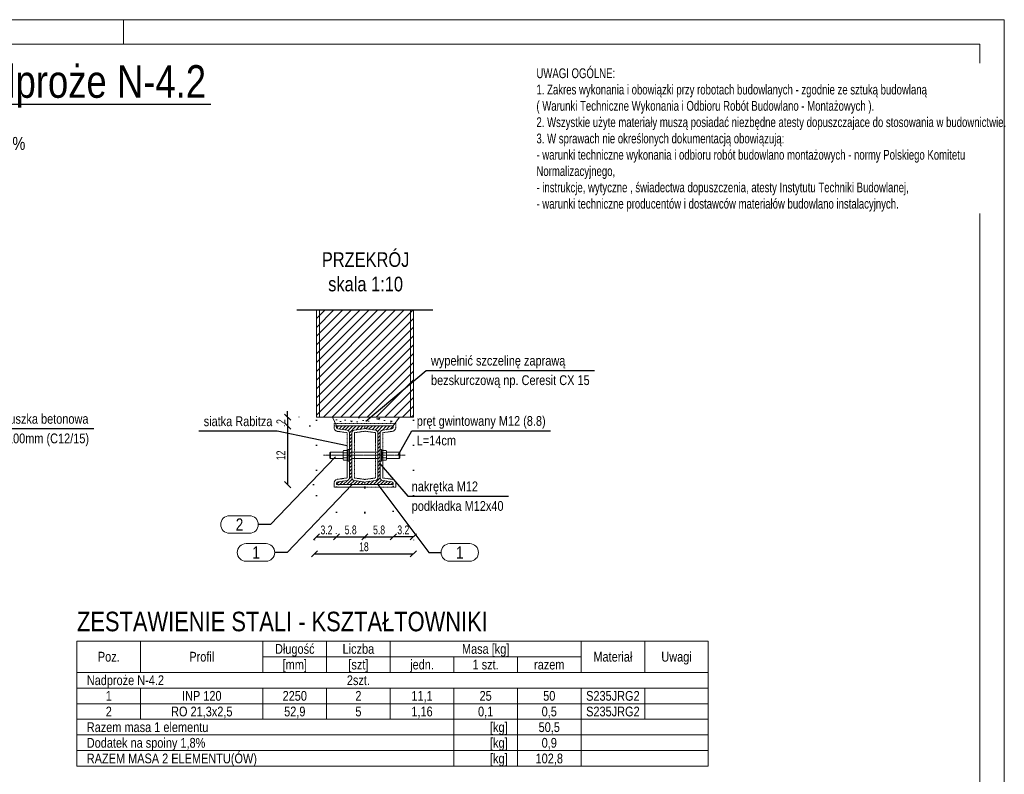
# Model space of a CAD drawing. Header units: millimetres. Extents: x 11149 to 111407, y -107619 to -23630.
# Tile 44 of 245: x 18999 to 19502, y -40246 to -39860. Entities that reach past the tile are written whole.
import ezdxf
from ezdxf.enums import TextEntityAlignment as Align

# ---------------------------------------------------------------- set-up
doc = ezdxf.new("R2010")
doc.units = ezdxf.units.MM
doc.header["$LTSCALE"] = 2
for name, pattern in [('CENTER2', [28.575, 19.05, -3.175, 3.175, -3.175]), ('DOT', [6.35, 0, -6.35]), ('HIDDEN', [9.525, 6.35, -3.175])]:
    doc.linetypes.add(name, pattern=pattern)
doc.layers.get('0').update_dxf_attribs({"plot": 0})
doc.layers.get('Defpoints').update_dxf_attribs({"color": 1})
for name, color, linetype, lineweight in [('e-cad_252', 252, 'HIDDEN', 9), ('e-cad_cienkie', 1, 'Continuous', 9), ('e-cad_opisy', 7, 'Continuous', 9), ('e-cad_osie', 22, 'CENTER2', 9), ('e-cad_stal_kontur', 222, 'Continuous', 20), ('e-cad_stal_wypelnienia', 224, 'Continuous', 9), ('e-cad_wymiary', 4, 'Continuous', 9), ('Opisy', 7, 'Continuous', 13)]:
    doc.layers.add(name, color=color, linetype=linetype, lineweight=lineweight)
doc.layers.add('e-cad_ukryte', color=30, linetype='HIDDEN')
doc.styles.add('e-cad_1', font='arial.ttf', dxfattribs={"width": 0.7})
doc.styles.add('e-cad_2', font='arial.ttf', dxfattribs={"width": 0.8})
doc.dimstyles.new('e-cad_1_10_[cm]', dxfattribs={"dimtxt": 1.8, "dimasz": 1.25, "dimexe": 1.25, "dimexo": 0.625, "dimgap": 0.5, "dimtad": 1, "dimdec": 0, "dimrnd": 1, "dimzin": 1, "dimtxsty": 'e-cad_1', "dimblk": 'OBLIQUE', "dimcen": 2.5, "dimclrd": 256, "dimclre": 252, "dimclrt": 7, "dimadec": 0, "dimazin": 0, "dimtfac": 1, "dimtix": 1, "dimtmove": 2, "dimatfit": 3, "dimldrblk": 'NONE', "dimfxl": 60, "dimfxlon": 1, "dimarcsym": 0})
doc.dimstyles.new('e-cad_1_25_10[cm]', dxfattribs={"dimscale": 2.5, "dimtxt": 1.8, "dimasz": 1.25, "dimexe": 1.25, "dimexo": 0.625, "dimgap": 0.5, "dimtad": 1, "dimdec": 0, "dimlfac": 0.4, "dimrnd": 1, "dimzin": 1, "dimtxsty": 'e-cad_1', "dimblk": 'OBLIQUE', "dimcen": 2.5, "dimclrd": 30, "dimclre": 252, "dimclrt": 7, "dimadec": 0, "dimazin": 0, "dimtfac": 1, "dimtix": 1, "dimtmove": 2, "dimatfit": 3, "dimfxl": 60, "dimfxlon": 1, "dimarcsym": 0})
doc.dimstyles.new('e-cad_1_25_[cm]', dxfattribs={"dimscale": 2.5, "dimtxt": 1.8, "dimasz": 1.25, "dimexe": 1.25, "dimexo": 0.625, "dimgap": 0.5, "dimtad": 1, "dimdec": 0, "dimrnd": 1, "dimzin": 1, "dimtxsty": 'e-cad_1', "dimblk": 'OBLIQUE', "dimcen": 2.5, "dimclrd": 256, "dimclre": 252, "dimclrt": 7, "dimadec": 0, "dimazin": 0, "dimtfac": 1, "dimtix": 1, "dimtmove": 2, "dimatfit": 3, "dimldrblk": 'NONE', "dimfxl": 60, "dimfxlon": 1, "dimarcsym": 0})

# ---------------------------------------------------------------- blocks, each defined once
blk = doc.blocks.new('A3_poziom')
at = {"ltscale": 0.8}
blk.add_line((240, 292), (240, 297), dxfattribs=at)
for points in [[(0, 0), (420, 0), (420, 297), (0, 297)], [(30, 5), (415, 5), (415, 292), (30, 292)]]:
    blk.add_lwpolyline(points, close=True)
blk = doc.blocks.new('e-cad_ZelbetPozycja')
at = {"layer": 'e-cad_opisy', "ltscale": 0.04, "style": 'e-cad_1', "width": 0.8}
for tag, p, height in [('OPIS_1', (0, 1.33), 6.67), ('OPIS_2', (0, -5.33), 4), ('OPIS_4', (16, -5.33), 4), ('OPIS_3', (0, -9.33), 2.67)]:
    blk.add_attdef(tag, p, '', height=height, dxfattribs=at)
at = {"layer": 'e-cad_opisy', "ltscale": 0.04, "style": 'e-cad_1', "width": 0.8, "flags": 1}
for tag, p in [('POZYCJA', (0, -20)), ('ILOSC', (0, -26.67)), ('DODATEK', (0, -33.33))]:
    blk.add_attdef(tag, p, '', height=4, dxfattribs=at)
blk = doc.blocks.new('_None')
blk = doc.blocks.new('_OBLIQUE')
at = {"color": 0, "linetype": 'ByBlock', "lineweight": -2}
blk.add_line((-0.5, -0.5), (0.5, 0.5), dxfattribs=at)
blk = doc.blocks.new('e-cad_StalOpisNiezliczalny_1')
at = {"layer": 'e-cad_cienkie', "ltscale": 0.4}
blk.add_lwpolyline([(5.87, 1.8), (1.78, 1.8, 0.991311), (1.78, -1.8), (5.87, -1.8, 0.991311)], format="xyb", close=True, dxfattribs=at)
at = {"layer": 'e-cad_opisy', "color": 9, "ltscale": 0.04, "style": 'e-cad_1', "width": 0.8}
blk.add_attdef('NR', text='', height=2.5, dxfattribs=at).set_placement((3.83, 0), align=Align.MIDDLE_CENTER)
blk = doc.blocks.new('*D3194')
at = {"layer": 'Defpoints', "color": 0, "ltscale": 0.5}
for p in [(19143.24, -40063.21), (19135.77, -40067.71), (19161.49, -40067.71)]:
    blk.add_point(p, dxfattribs=at)
at = {"layer": 'e-cad_opisy', "color": 30, "lineweight": -2}
for p, q in [((19135.77, -40063.21), (19135.77, -40060.09)), ((19135.77, -40063.21), (19135.77, -40067.71)), ((19135.77, -40067.71), (19135.77, -40070.84))]:
    blk.add_line(p, q, dxfattribs=at)
at = {"layer": 'e-cad_opisy', "color": 252, "linetype": 'DOT', "lineweight": -2}
for p, q in [((19141.67, -40063.21), (19132.64, -40063.21)), ((19159.92, -40067.71), (19132.64, -40067.71))]:
    blk.add_line(p, q, dxfattribs=at)
at = {"layer": 'e-cad_opisy', "color": 30, "lineweight": -2, "ltscale": 0.5, "xscale": 3.125, "yscale": 3.125, "zscale": 3.125}
for p, rotation in [((19135.77, -40063.21), 270), ((19135.77, -40067.71), 90)]:
    blk.add_blockref('_OBLIQUE', p, dxfattribs=dict(at, rotation=rotation))
at = {"layer": 'e-cad_opisy', "color": 7, "ltscale": 0.5, "insert": (19132.26, -40065.46), "char_height": 4.5, "attachment_point": 5, "rotation": 90, "style": 'e-cad_1'}
blk.add_mtext('2', dxfattribs=at)
blk = doc.blocks.new('*D3195')
at = {"layer": 'Defpoints', "color": 0, "ltscale": 0.5}
for p in [(19161.49, -40067.71), (19135.77, -40097.71), (19163.27, -40097.71)]:
    blk.add_point(p, dxfattribs=at)
at = {"layer": 'e-cad_opisy', "color": 252, "linetype": 'DOT', "lineweight": -2}
for p, q in [((19159.92, -40067.71), (19132.64, -40067.71)), ((19161.71, -40097.71), (19132.64, -40097.71))]:
    blk.add_line(p, q, dxfattribs=at)
at = {"layer": 'e-cad_opisy', "color": 30, "lineweight": -2}
blk.add_line((19135.77, -40067.71), (19135.77, -40097.71), dxfattribs=at)
at = {"layer": 'e-cad_opisy', "color": 30, "lineweight": -2, "ltscale": 0.5, "xscale": 3.125, "yscale": 3.125, "zscale": 3.125}
for p, rotation in [((19135.77, -40067.71), 90), ((19135.77, -40097.71), 270)]:
    blk.add_blockref('_OBLIQUE', p, dxfattribs=dict(at, rotation=rotation))
at = {"layer": 'e-cad_opisy', "color": 7, "ltscale": 0.5, "insert": (19132.26, -40082.71), "char_height": 4.5, "attachment_point": 5, "rotation": 90, "style": 'e-cad_1'}
blk.add_mtext('12', dxfattribs=at)
blk = doc.blocks.new('*D3196')
at = {"layer": 'Defpoints', "color": 0, "ltscale": 0.5}
for p in [(19150.49, -40063.21), (19160.74, -40097.34), (19160.74, -40124.41)]:
    blk.add_point(p, dxfattribs=at)
at = {"layer": 'e-cad_opisy', "color": 252, "linetype": 'DOT', "lineweight": -2}
for p, q in [((19150.49, -40064.77), (19150.49, -40127.54)), ((19160.74, -40098.9), (19160.74, -40127.54))]:
    blk.add_line(p, q, dxfattribs=at)
at = {"layer": 'e-cad_opisy', "color": 30, "lineweight": -2}
blk.add_line((19150.49, -40124.41), (19160.74, -40124.41), dxfattribs=at)
at = {"layer": 'e-cad_opisy', "color": 30, "lineweight": -2, "ltscale": 0.5, "xscale": 3.125, "yscale": 3.125, "zscale": 3.125, "rotation": 180}
blk.add_blockref('_OBLIQUE', (19150.49, -40124.41), dxfattribs=at)
at = {"layer": 'e-cad_opisy', "color": 30, "lineweight": -2, "ltscale": 0.5, "xscale": 3.125, "yscale": 3.125, "zscale": 3.125}
blk.add_blockref('_OBLIQUE', (19160.74, -40124.41), dxfattribs=at)
at = {"layer": 'e-cad_opisy', "color": 7, "ltscale": 0.5, "insert": (19155.61, -40120.87), "char_height": 4.5, "attachment_point": 5, "style": 'e-cad_1'}
blk.add_mtext('3.2', dxfattribs=at)
blk = doc.blocks.new('*D3197')
at = {"layer": 'Defpoints', "color": 0, "ltscale": 0.5}
for p in [(19175.24, -40097.34), (19189.74, -40096.97), (19189.74, -40124.41)]:
    blk.add_point(p, dxfattribs=at)
at = {"layer": 'e-cad_opisy', "color": 252, "linetype": 'DOT', "lineweight": -2}
for p, q in [((19175.24, -40098.9), (19175.24, -40127.54)), ((19189.74, -40098.53), (19189.74, -40127.54))]:
    blk.add_line(p, q, dxfattribs=at)
at = {"layer": 'e-cad_opisy', "color": 30, "lineweight": -2}
blk.add_line((19175.24, -40124.41), (19189.74, -40124.41), dxfattribs=at)
at = {"layer": 'e-cad_opisy', "color": 30, "lineweight": -2, "ltscale": 0.5, "xscale": 3.125, "yscale": 3.125, "zscale": 3.125, "rotation": 180}
blk.add_blockref('_OBLIQUE', (19175.24, -40124.41), dxfattribs=at)
at = {"layer": 'e-cad_opisy', "color": 30, "lineweight": -2, "ltscale": 0.5, "xscale": 3.125, "yscale": 3.125, "zscale": 3.125}
blk.add_blockref('_OBLIQUE', (19189.74, -40124.41), dxfattribs=at)
at = {"layer": 'e-cad_opisy', "color": 7, "ltscale": 0.5, "insert": (19182.49, -40120.87), "char_height": 4.5, "attachment_point": 5, "style": 'e-cad_1'}
blk.add_mtext('5.8', dxfattribs=at)
blk = doc.blocks.new('*D3198')
at = {"layer": 'Defpoints', "color": 0, "ltscale": 0.5}
for p in [(19149.49, -40124.41), (19199.99, -40124.41), (19199.99, -40133.04)]:
    blk.add_point(p, dxfattribs=at)
at = {"layer": 'e-cad_opisy', "color": 252, "linetype": 'DOT', "lineweight": -2}
for p, q in [((19149.49, -40125.98), (19149.49, -40136.16)), ((19199.99, -40125.98), (19199.99, -40136.16))]:
    blk.add_line(p, q, dxfattribs=at)
at = {"layer": 'e-cad_opisy', "color": 30, "lineweight": -2}
blk.add_line((19149.49, -40133.04), (19199.99, -40133.04), dxfattribs=at)
at = {"layer": 'e-cad_opisy', "color": 30, "lineweight": -2, "ltscale": 0.5, "xscale": 3.125, "yscale": 3.125, "zscale": 3.125, "rotation": 180}
blk.add_blockref('_OBLIQUE', (19149.49, -40133.04), dxfattribs=at)
at = {"layer": 'e-cad_opisy', "color": 30, "lineweight": -2, "ltscale": 0.5, "xscale": 3.125, "yscale": 3.125, "zscale": 3.125}
blk.add_blockref('_OBLIQUE', (19199.99, -40133.04), dxfattribs=at)
at = {"layer": 'e-cad_opisy', "color": 7, "ltscale": 0.5, "insert": (19174.74, -40129.49), "char_height": 4.5, "attachment_point": 5, "style": 'e-cad_1'}
blk.add_mtext('18', dxfattribs=at)
blk = doc.blocks.new('*D3213')
at = {"layer": 'Defpoints', "color": 0, "ltscale": 0.5}
for p in [(19175.24, -40097.71), (19160.74, -40124.41), (19175.24, -40124.41)]:
    blk.add_point(p, dxfattribs=at)
at = {"layer": 'e-cad_opisy', "color": 252, "linetype": 'DOT', "lineweight": -2}
for p, q in [((19175.24, -40099.27), (19175.24, -40127.54)), ((19160.74, -40122.85), (19160.74, -40121.29))]:
    blk.add_line(p, q, dxfattribs=at)
at = {"layer": 'e-cad_opisy', "color": 30, "lineweight": -2}
blk.add_line((19160.74, -40124.41), (19175.24, -40124.41), dxfattribs=at)
at = {"layer": 'e-cad_opisy', "color": 30, "lineweight": -2, "ltscale": 0.5, "xscale": 3.125, "yscale": 3.125, "zscale": 3.125, "rotation": 180}
blk.add_blockref('_OBLIQUE', (19160.74, -40124.41), dxfattribs=at)
at = {"layer": 'e-cad_opisy', "color": 30, "lineweight": -2, "ltscale": 0.5, "xscale": 3.125, "yscale": 3.125, "zscale": 3.125}
blk.add_blockref('_OBLIQUE', (19175.24, -40124.41), dxfattribs=at)
at = {"layer": 'e-cad_opisy', "color": 7, "ltscale": 0.5, "insert": (19167.99, -40120.87), "char_height": 4.5, "attachment_point": 5, "style": 'e-cad_1'}
blk.add_mtext('5.8', dxfattribs=at)
blk = doc.blocks.new('*D3214')
at = {"layer": 'Defpoints', "color": 0, "ltscale": 0.5}
for p in [(19199.99, -40063.21), (19189.74, -40096.97), (19189.74, -40124.41)]:
    blk.add_point(p, dxfattribs=at)
at = {"layer": 'e-cad_opisy', "color": 252, "linetype": 'DOT', "lineweight": -2}
for p, q in [((19199.99, -40064.77), (19199.99, -40127.54)), ((19189.74, -40098.53), (19189.74, -40127.54))]:
    blk.add_line(p, q, dxfattribs=at)
at = {"layer": 'e-cad_opisy', "color": 30, "lineweight": -2}
blk.add_line((19199.99, -40124.41), (19189.74, -40124.41), dxfattribs=at)
at = {"layer": 'e-cad_opisy', "color": 30, "lineweight": -2, "ltscale": 0.5, "xscale": 3.125, "yscale": 3.125, "zscale": 3.125, "rotation": 180}
blk.add_blockref('_OBLIQUE', (19189.74, -40124.41), dxfattribs=at)
at = {"layer": 'e-cad_opisy', "color": 30, "lineweight": -2, "ltscale": 0.5, "xscale": 3.125, "yscale": 3.125, "zscale": 3.125}
blk.add_blockref('_OBLIQUE', (19199.99, -40124.41), dxfattribs=at)
at = {"layer": 'e-cad_opisy', "color": 7, "ltscale": 0.5, "insert": (19194.86, -40120.87), "char_height": 4.5, "attachment_point": 5, "style": 'e-cad_1'}
blk.add_mtext('3.2', dxfattribs=at)

msp = doc.modelspace()

# ---------------------------------------------------------------- hatches: boundary and pattern name
at = {"layer": 'e-cad_252', "ltscale": 10}
h = msp.add_hatch(dxfattribs=at)
h.set_pattern_fill('ANSI31', color=256)
h.set_pattern_definition([(45, (16772.2896, -44425.081), (-2.245064, 2.245064), [])])
h.paths.add_polyline_path([(19150.49, -40008.42), (19150.49, -40063.21), (19199.99, -40063.21), (19199.99, -40008.42)])
at = {"layer": 'e-cad_252', "ltscale": 0.8}
h = msp.add_hatch(dxfattribs=at)
h.set_pattern_fill('CONC', color=256, scale=0.625, angle=30)
h.set_pattern_definition([(30, (9573.433, -44838.94), (-7.9375, 13.748153), [0, -15.875]), (30, (9576.349, -44843.672), (-7.9375, 13.748153), [0, -15.875]), (30, (9572.475, -44836.01), (-7.9375, 13.748153), [0, -15.875]), (8.1986, (9567.7869, -44844.3997), (49.1819629, 10.0643501), [1.709785, -83.77971]), (246.8699, (9569.4792, -44844.156), (25.36945775, 51.3088076), [0.79375, -78.58125]), (160.6013, (9569.1674, -44844.8858), (116.36576442, -42.80140287), [1.463596, -144.896665]), (236.5651, (9565.583, -44849.155), (-5.8106313, -21.6856646), [0.35498, -35.142599]), (356.3099, (9565.3874, -44849.4512), (35.433811, 2.1268249), [0.57239, -56.66575]), (138.4349, (9565.9586, -44849.488), (-29.6231348, 19.5588252), [0.502015, -49.699148]), (255, (9575.176, -44845.45), (7.937502, -13.748158), [0.673513, -21.777119]), (30, (9575.001, -44846.1), (5.810653, 21.685653), [0.9525, -14.9225]), (165, (9575.826, -44845.624), (-13.748158, -7.937502), [0.673513, -21.777119]), (281.5651, (9568.446, -44837.6035), (-2.126872, 35.4337999), [0.502015, -49.699148]), (30, (9568.546, -44838.095), (5.810653, 21.685653), [0.79375, -15.08125]), (173.1301, (9569.2338, -44837.6984), (-57.1194597, 3.6838089), [0.79375, -78.58125]), (243.6901, (9561.08, -44841.673), (19.5587899, 29.6231681), [0.57239, -56.66575]), (11.5651, (9560.826, -44842.186), (-35.4337999, -2.1268721), [1.00403, -49.197133]), (156.8699, (9561.8098, -44841.9847), (51.3088076, -25.36945775), [0.79375, -78.58125]), (30, (9565.384, -44839.921), (-7.9375, 13.748153), [0, -15.875]), (30, (9563.736, -44845.639), (-7.9375, 13.748153), [0, -15.875]), (30, (9570.522, -44848.503), (-7.9375, 13.748153), [0, -15.875]), (30, (9571.774, -44842.098), (-7.9375, 13.748153), [0, -15.875]), (30, (9566.437, -44842.063), (-7.9375, 13.748153), [0, -15.875]), (30, (9563.175, -44843.396), (-7.9375, 13.748153), [0, -15.875]), (30, (9564.888, -44843.507), (-7.9375, 13.748153), [0, -15.875]), (30, (9566.243, -44847.124), (-7.9375, 13.748153), [0, -15.875]), (30, (9562.626, -44848.479), (-7.9375, 13.748153), [0, -15.875]), (30, (9560.938, -44845.238), (-7.9375, 13.748153), [0, -15.875]), (30, (9558.78, -44842.451), (-7.9375, 13.748153), [0, -15.875]), (30, (9562.724, -44839.44), (-7.9375, 13.748153), [0, -15.875]), (30, (9565.431, -44837.144), (-7.9375, 13.748153), [0, -15.875]), (30, (9570.56, -44834.916), (-7.9375, 13.748153), [0, -15.875]), (30, (9569.721, -44841.083), (-7.9375, 13.748153), [0, -15.875]), (30, (9566.918, -44839.402), (-7.9375, 13.748153), [0, -15.875]), (30, (9571.828, -44845.366), (-7.9375, 13.748153), [0, -15.875]), (30, (9568.1, -44848.435), (-7.9375, 13.748153), [0, -15.875]), (30, (9573.971, -44849.078), (-7.9375, 13.748153), [0, -15.875]), (30, (9568.958, -44850.873), (-7.9375, 13.748153), [0, -15.875]), (30, (9564.796, -44853.825), (-7.9375, 13.748153), [0, -15.875]), (30, (9566.843, -44853.56), (-7.9375, 13.748153), [0, -15.875]), (30, (9565.87, -44851.556), (-7.9375, 13.748153), [0, -15.875]), (30, (9576.35, -44848.438), (-7.9375, 13.748153), [0, -15.875]), (30, (9574.746, -44841.848), (-7.9375, 13.748153), [0, -15.875]), (30, (9571.677, -44838.12), (-7.9375, 13.748153), [0, -15.875]), (30, (9571.068, -44851.67), (-7.9375, 13.748153), [0, -15.875])])
h.paths.add_polyline_path([(19158.72, -40063.21), (19192.89, -40063.21), (19190.61, -40066.46), (19175.99, -40066.46), (19160.18, -40066.46)])
at = {"layer": 'e-cad_stal_wypelnienia', "ltscale": 0.4}
h = msp.add_hatch(dxfattribs=at)
h.set_pattern_fill('ANSI31', color=256, scale=0.4, style=0)
h.set_pattern_definition([(45, (-5329.5453, -57028.246), (-0.89802561, 0.89802561), [])])
edge = h.paths.add_edge_path()
edge.add_line((19160.74, -40097.71), (19160.74, -40096.97))
edge.add_ellipse((19161.52, -40096.98), major_axis=(-0.732, 0.277), ratio=1, start_angle=299.2165, end_angle=380.2165, ccw=False)
edge.add_line((19161.4, -40096.2), (19166.25, -40095.52))
edge.add_ellipse((19166.06, -40094.25), major_axis=(1.29, 0), ratio=1, start_angle=278.4848, end_angle=359.4848)
edge.add_line((19167.35, -40094.26), (19167.35, -40071.16))
edge.add_ellipse((19166.06, -40071.18), major_axis=(1.23, 0.4), ratio=1, start_angle=342.5537, end_angle=423.5537)
edge.add_line((19166.25, -40069.9), (19161.4, -40069.22))
edge.add_ellipse((19161.52, -40068.45), major_axis=(-0.644, -0.445), ratio=1, start_angle=325.8497, end_angle=406.8497, ccw=False)
edge.add_line((19160.74, -40068.46), (19160.74, -40067.71))
edge.add_line((19160.74, -40067.71), (19175.24, -40067.71))
edge.add_line((19175.24, -40067.71), (19175.24, -40068.46))
edge.add_ellipse((19174.45, -40068.45), major_axis=(-0.732, 0.277), ratio=1, start_angle=479.2165, end_angle=560.2165, ccw=False)
edge.add_line((19174.57, -40069.22), (19169.72, -40069.9))
edge.add_ellipse((19169.91, -40071.18), major_axis=(1.29, 0), ratio=1, start_angle=98.4848, end_angle=179.4848)
edge.add_line((19168.62, -40071.16), (19168.62, -40094.26))
edge.add_ellipse((19169.91, -40094.25), major_axis=(1.29, 0), ratio=1, start_angle=180.5152, end_angle=261.5152)
edge.add_line((19169.72, -40095.52), (19174.57, -40096.2))
edge.add_ellipse((19174.45, -40096.98), major_axis=(-0.644, -0.445), ratio=1, start_angle=505.8497, end_angle=586.8497, ccw=False)
edge.add_line((19175.24, -40096.97), (19175.24, -40097.71))
edge.add_line((19175.24, -40097.71), (19160.74, -40097.71))
h = msp.add_hatch(dxfattribs=at)
h.set_pattern_fill('ANSI31', color=256, scale=0.4, angle=180, style=0)
h.set_pattern_definition([(225, (-5398.5453, -57028.246), (0.89802561, -0.89802561), [])])
edge = h.paths.add_edge_path()
edge.add_line((19175.24, -40067.71), (19175.24, -40068.46))
edge.add_ellipse((19176.02, -40068.45), major_axis=(0.732, -0.277), ratio=1, start_angle=201.2469, end_angle=282.2469)
edge.add_line((19175.9, -40069.22), (19180.75, -40069.9))
edge.add_ellipse((19180.56, -40071.18), major_axis=(-0.911, -0.911), ratio=1, start_angle=495.5152, end_angle=576.5152, ccw=False)
edge.add_line((19181.85, -40071.16), (19181.85, -40094.26))
edge.add_ellipse((19180.56, -40094.25), major_axis=(-1.29, 0), ratio=1, start_angle=458.4848, end_angle=539.4848, ccw=False)
edge.add_line((19180.75, -40095.52), (19175.9, -40096.2))
edge.add_ellipse((19176.02, -40096.98), major_axis=(0.644, 0.445), ratio=1, start_angle=63.8193, end_angle=144.8193)
edge.add_line((19175.24, -40096.97), (19175.24, -40097.71))
edge.add_line((19175.24, -40097.71), (19189.74, -40097.71))
edge.add_line((19189.74, -40097.71), (19189.74, -40096.97))
edge.add_ellipse((19188.95, -40096.98), major_axis=(0.732, -0.277), ratio=1, start_angle=21.2469, end_angle=102.2469)
edge.add_line((19189.07, -40096.2), (19184.22, -40095.52))
edge.add_ellipse((19184.41, -40094.25), major_axis=(-1.29, 0), ratio=1, start_angle=360.5152, end_angle=441.5152, ccw=False)
edge.add_line((19183.12, -40094.26), (19183.12, -40071.16))
edge.add_ellipse((19184.41, -40071.18), major_axis=(-1.23, -0.4), ratio=1, start_angle=260.5233, end_angle=341.5233, ccw=False)
edge.add_line((19184.22, -40069.9), (19189.07, -40069.22))
edge.add_ellipse((19188.95, -40068.45), major_axis=(0.644, 0.445), ratio=1, start_angle=243.8193, end_angle=324.8193)
edge.add_line((19189.74, -40068.46), (19189.74, -40067.71))
edge.add_line((19189.74, -40067.71), (19175.24, -40067.71))

# ---------------------------------------------------------------- linework, layer by layer
at = {"layer": 'e-cad_cienkie', "ltscale": 0.5}
for points in [[(19028.17, -40193.65), (19060.67, -40193.65), (19060.67, -40177.65), (19028.17, -40177.65)], [(19060.67, -40193.65), (19123.17, -40193.65), (19123.17, -40177.65), (19060.67, -40177.65)], [(19123.17, -40185.65), (19155.67, -40185.65), (19155.67, -40177.65), (19123.17, -40177.65)], [(19155.67, -40185.65), (19188.17, -40185.65), (19188.17, -40177.65), (19155.67, -40177.65)], [(19188.17, -40185.65), (19285.67, -40185.65), (19285.67, -40177.65), (19188.17, -40177.65)], [(19285.67, -40193.65), (19318.17, -40193.65), (19318.17, -40177.65), (19285.67, -40177.65)], [(19318.17, -40193.65), (19350.67, -40193.65), (19350.67, -40177.65), (19318.17, -40177.65)], [(19123.17, -40193.65), (19155.67, -40193.65), (19155.67, -40185.65), (19123.17, -40185.65)], [(19155.67, -40193.65), (19188.17, -40193.65), (19188.17, -40185.65), (19155.67, -40185.65)], [(19188.17, -40193.65), (19220.67, -40193.65), (19220.67, -40185.65), (19188.17, -40185.65)], [(19220.67, -40193.65), (19253.17, -40193.65), (19253.17, -40185.65), (19220.67, -40185.65)], [(19253.17, -40193.65), (19285.67, -40193.65), (19285.67, -40185.65), (19253.17, -40185.65)], [(19028.17, -40201.65), (19350.67, -40201.65), (19350.67, -40193.65), (19028.17, -40193.65)], [(19028.17, -40209.65), (19060.67, -40209.65), (19060.67, -40201.65), (19028.17, -40201.65)], [(19060.67, -40209.65), (19123.17, -40209.65), (19123.17, -40201.65), (19060.67, -40201.65)], [(19123.17, -40209.65), (19155.67, -40209.65), (19155.67, -40201.65), (19123.17, -40201.65)], [(19155.67, -40209.65), (19188.17, -40209.65), (19188.17, -40201.65), (19155.67, -40201.65)], [(19188.17, -40209.65), (19220.67, -40209.65), (19220.67, -40201.65), (19188.17, -40201.65)], [(19220.67, -40209.65), (19253.17, -40209.65), (19253.17, -40201.65), (19220.67, -40201.65)], [(19253.17, -40209.65), (19285.67, -40209.65), (19285.67, -40201.65), (19253.17, -40201.65)], [(19285.67, -40209.65), (19318.17, -40209.65), (19318.17, -40201.65), (19285.67, -40201.65)], [(19318.17, -40209.65), (19350.67, -40209.65), (19350.67, -40201.65), (19318.17, -40201.65)], [(19028.17, -40217.65), (19060.67, -40217.65), (19060.67, -40209.65), (19028.17, -40209.65)], [(19060.67, -40217.65), (19123.17, -40217.65), (19123.17, -40209.65), (19060.67, -40209.65)], [(19123.17, -40217.65), (19155.67, -40217.65), (19155.67, -40209.65), (19123.17, -40209.65)], [(19155.67, -40217.65), (19188.17, -40217.65), (19188.17, -40209.65), (19155.67, -40209.65)], [(19188.17, -40217.65), (19220.67, -40217.65), (19220.67, -40209.65), (19188.17, -40209.65)], [(19220.67, -40217.65), (19253.17, -40217.65), (19253.17, -40209.65), (19220.67, -40209.65)], [(19253.17, -40217.65), (19285.67, -40217.65), (19285.67, -40209.65), (19253.17, -40209.65)], [(19285.67, -40217.65), (19318.17, -40217.65), (19318.17, -40209.65), (19285.67, -40209.65)], [(19318.17, -40217.65), (19350.67, -40217.65), (19350.67, -40209.65), (19318.17, -40209.65)], [(19028.17, -40225.65), (19220.67, -40225.65), (19220.67, -40217.65), (19028.17, -40217.65)], [(19220.67, -40225.65), (19253.17, -40225.65), (19253.17, -40217.65), (19220.67, -40217.65)], [(19253.17, -40225.65), (19285.67, -40225.65), (19285.67, -40217.65), (19253.17, -40217.65)], [(19285.67, -40225.65), (19350.67, -40225.65), (19350.67, -40217.65), (19285.67, -40217.65)], [(19028.17, -40233.65), (19220.67, -40233.65), (19220.67, -40225.65), (19028.17, -40225.65)], [(19220.67, -40233.65), (19253.17, -40233.65), (19253.17, -40225.65), (19220.67, -40225.65)], [(19253.17, -40233.65), (19285.67, -40233.65), (19285.67, -40225.65), (19253.17, -40225.65)], [(19285.67, -40233.65), (19350.67, -40233.65), (19350.67, -40225.65), (19285.67, -40225.65)], [(19028.17, -40241.65), (19220.67, -40241.65), (19220.67, -40233.65), (19028.17, -40233.65)], [(19220.67, -40241.65), (19253.17, -40241.65), (19253.17, -40233.65), (19220.67, -40233.65)], [(19253.17, -40241.65), (19285.67, -40241.65), (19285.67, -40233.65), (19253.17, -40233.65)], [(19285.67, -40241.65), (19350.67, -40241.65), (19350.67, -40233.65), (19285.67, -40233.65)]]:
    msp.add_lwpolyline(points, close=True, dxfattribs=at)
at = {"layer": 'e-cad_opisy'}
for p, q in [((19150.49, -40063.21), (19150.49, -40008.42)), ((19150.49, -40008.42), (19150.49, -40063.21)), ((19151.99, -40063.21), (19151.99, -40008.42)), ((19151.99, -40008.42), (19151.99, -40063.21)), ((19198.49, -40008.42), (19198.49, -40063.21)), ((19199.99, -40063.21), (19199.99, -40008.42)), ((19199.99, -40008.42), (19199.99, -40063.21)), ((19150.49, -40063.21), (19199.99, -40063.21))]:
    msp.add_line(p, q, dxfattribs=at)
at = {"layer": 'e-cad_opisy', "color": 0, "linetype": 'HIDDEN', "ltscale": 4}
for p, q in [((19157.35, -40081.5), (19157.35, -40083.92)), ((19157.72, -40081.12), (19157.72, -40084.3)), ((19168.62, -40081.12), (19181.85, -40081.12)), ((19192.75, -40081.12), (19192.75, -40084.3)), ((19193.12, -40081.5), (19193.12, -40083.92)), ((19168.62, -40084.3), (19181.85, -40084.3))]:
    msp.add_line(p, q, dxfattribs=at)
for points in [[(19157.35, -40081.5), (19157.72, -40081.12), (19164.12, -40081.12)], [(19193.12, -40081.5), (19192.75, -40081.12), (19186.35, -40081.12)], [(19157.35, -40083.92), (19157.72, -40084.3), (19164.12, -40084.3)], [(19193.12, -40083.92), (19192.75, -40084.3), (19186.35, -40084.3)]]:
    msp.add_lwpolyline(points, dxfattribs=at)
at = {"layer": 'e-cad_opisy'}
for points in [[(19164.38, -40081.47, -0.419144), (19164.38, -40080.23)], [(19164.38, -40083.95, -0.209572), (19164.38, -40081.47)], [(19166.46, -40081.47, 0.419144), (19166.46, -40080.23)], [(19166.46, -40083.95, 0.209572), (19166.46, -40081.47)], [(19184.01, -40081.47, -0.419144), (19184.01, -40080.23)], [(19184.01, -40083.95, -0.209572), (19184.01, -40081.47)], [(19186.09, -40081.47, 0.419144), (19186.09, -40080.23)], [(19186.09, -40083.95, 0.209572), (19186.09, -40081.47)], [(19164.38, -40085.19, -0.419144), (19164.38, -40083.95)], [(19166.46, -40085.19, 0.419144), (19166.46, -40083.95)], [(19184.01, -40085.19, -0.419144), (19184.01, -40083.95)], [(19186.09, -40085.19, 0.419144), (19186.09, -40083.95)]]:
    msp.add_lwpolyline(points, format="xyb", dxfattribs=at)
for points in [[(19164.12, -40084.57), (19164.12, -40080.85)], [(19164.12, -40081.47), (19166.72, -40081.47)], [(19164.38, -40080.23), (19166.46, -40080.23)], [(19167.35, -40085.71), (19167.35, -40079.71), (19166.72, -40079.71), (19166.72, -40085.71), (19167.35, -40085.71)], [(19166.72, -40084.57), (19166.72, -40080.85)], [(19183.12, -40085.71), (19183.12, -40079.71), (19183.75, -40079.71), (19183.75, -40085.71), (19183.12, -40085.71)], [(19183.75, -40084.57), (19183.75, -40080.85)], [(19186.35, -40081.47), (19183.75, -40081.47)], [(19186.09, -40080.23), (19184.01, -40080.23)], [(19186.35, -40084.57), (19186.35, -40080.85)], [(19164.12, -40083.95), (19166.72, -40083.95)], [(19164.38, -40085.19), (19166.46, -40085.19)], [(19186.35, -40083.95), (19183.75, -40083.95)], [(19186.09, -40085.19), (19184.01, -40085.19)]]:
    msp.add_lwpolyline(points, dxfattribs=at)
at = {"layer": 'e-cad_osie', "ltscale": 0.02}
msp.add_lwpolyline([(19195.88, -40082.71), (19154.16, -40082.71)], dxfattribs=at)
at = {"layer": 'e-cad_stal_kontur', "linetype": 'HIDDEN', "ltscale": 0.01}
for points in [[(19175.24, -40098.96), (19159.49, -40098.96), (19159.49, -40096.96, -0.370858), (19161.23, -40094.96), (19166.07, -40094.29, 0.374036), (19166.1, -40094.25), (19166.1, -40071.17, 0.374036), (19166.06, -40071.14), (19161.23, -40070.46, -0.370858), (19159.49, -40068.46), (19159.49, -40066.46), (19175.24, -40066.46)], [(19175.24, -40098.96), (19190.99, -40098.96), (19190.99, -40096.96, 0.370858), (19189.25, -40094.96), (19184.4, -40094.29, -0.374036), (19184.37, -40094.25), (19184.37, -40071.17, -0.374036), (19184.41, -40071.14), (19189.25, -40070.46, 0.370858), (19190.99, -40068.46), (19190.99, -40066.46), (19175.24, -40066.46)], [(19175.24, -40070.33, -0.062761), (19174.75, -40070.46), (19169.9, -40071.14, 0.374036), (19169.87, -40071.18), (19169.87, -40094.25, 0.374036), (19169.91, -40094.29), (19174.75, -40094.96, -0.062761), (19175.24, -40095.1, -0.062761)], [(19175.24, -40070.33, 0.062761), (19175.73, -40070.46), (19180.57, -40071.14, -0.374036), (19180.6, -40071.18), (19180.6, -40094.25, -0.374036), (19180.56, -40094.29), (19175.73, -40094.96, 0.062761), (19175.24, -40095.1, 0.062761)]]:
    msp.add_lwpolyline(points, format="xyb", dxfattribs=at)
at = {"layer": 'e-cad_stal_kontur', "ltscale": 0.4}
for points in [[(19160.74, -40097.71), (19160.74, -40096.97, -0.368919), (19161.4, -40096.2), (19166.25, -40095.52, 0.368919), (19167.35, -40094.26), (19167.35, -40071.16, 0.368919), (19166.25, -40069.9), (19161.4, -40069.22, -0.368919), (19160.74, -40068.46), (19160.74, -40067.71), (19175.24, -40067.71), (19175.24, -40068.46, -0.368919), (19174.57, -40069.22), (19169.72, -40069.9, 0.368919), (19168.62, -40071.16), (19168.62, -40094.26, 0.368919), (19169.72, -40095.52), (19174.57, -40096.2, -0.368919), (19175.24, -40096.97), (19175.24, -40097.71), (19160.74, -40097.71)], [(19189.74, -40097.71), (19189.74, -40096.97, 0.368919), (19189.07, -40096.2), (19184.22, -40095.52, -0.368919), (19183.12, -40094.26), (19183.12, -40071.16, -0.368919), (19184.22, -40069.9), (19189.07, -40069.22, 0.368919), (19189.74, -40068.46), (19189.74, -40067.71), (19175.24, -40067.71), (19175.24, -40068.46, 0.368919), (19175.9, -40069.22), (19180.75, -40069.9, -0.368919), (19181.85, -40071.16), (19181.85, -40094.26, -0.368919), (19180.75, -40095.52), (19175.9, -40096.2, 0.368919), (19175.24, -40096.97), (19175.24, -40097.71), (19189.74, -40097.71)]]:
    msp.add_lwpolyline(points, format="xyb", dxfattribs=at)
at = {"layer": 'e-cad_ukryte', "ltscale": 0.02}
msp.add_line((19140.49, -40008.42), (19209.99, -40008.42), dxfattribs=at)
at = {"layer": 'e-cad_wymiary', "ltscale": 0.4}
for p, q in [((19160.74, -40067.71), (19158.72, -40063.21)), ((19189.74, -40067.71), (19192.89, -40063.21))]:
    msp.add_line(p, q, dxfattribs=at)

# ---------------------------------------------------------------- block references
at = {"layer": 'e-cad_opisy', "ltscale": 0.02, "xscale": 2.5, "yscale": 2.5, "zscale": 2.5}
msp.add_blockref('A3_poziom', (18451.87, -40602.55), dxfattribs=at)
at = {"layer": 'e-cad_opisy', "ltscale": 0.5, "xscale": 2.5, "yscale": 2.5, "zscale": 2.5}
msp.add_blockref('e-cad_ZelbetPozycja', (18922.18, -39903.31), dxfattribs=at).add_auto_attribs({'OPIS_1': 'poz. Nadproże N-4.2', 'OPIS_2': 'szt.2', 'OPIS_3': 'dodatek na spoiny 1,8%'})
at = {"layer": 'e-cad_opisy'}
ref = msp.add_blockref('e-cad_StalOpisNiezliczalny_1', (19120.75, -40118.07), dxfattribs=dict(at, xscale=-2.5, yscale=2.5, zscale=2.5))
ref.add_attrib('NR', '2', dxfattribs={"color": 9, "height": 6.25, "style": 'e-cad_1', "width": 0.8}).set_placement((19111.19, -40118.07), align=Align.MIDDLE_CENTER)
ref = msp.add_blockref('e-cad_StalOpisNiezliczalny_1', (19129.2, -40132.36), dxfattribs=dict(at, xscale=-2.5, yscale=2.5, zscale=2.5))
ref.add_attrib('NR', '1', dxfattribs={"color": 9, "height": 6.25, "style": 'e-cad_1', "width": 0.8}).set_placement((19119.64, -40132.36), align=Align.MIDDLE_CENTER)
at = {"layer": 'e-cad_opisy', "xscale": 2.5, "yscale": 2.5, "zscale": 2.5}
msp.add_blockref('e-cad_StalOpisNiezliczalny_1', (19214.13, -40132.36), dxfattribs=at).add_auto_attribs({'NR': '1'})

# ---------------------------------------------------------------- texts
at = {"layer": 'e-cad_opisy', "style": 'e-cad_1', "width": 0.8}
for s, p in [('wypełnić szczelinę zaprawą', (19209, -40036.81)), ('bezskurczową np. Ceresit CX 15', (19209, -40046.81)), ('poduszka betonowa', (18984.33, -40066.57)), ('siatka Rabitza', (19092.9, -40067.8)), ('gr. 100mm (C12/15)', (18984.33, -40076.57))]:
    msp.add_text(s, height=5, dxfattribs=at).set_placement(p)
at = {"layer": 'e-cad_opisy', "ltscale": 0.4, "style": 'e-cad_1', "width": 0.8}
for s, p in [('pręt gwintowany M12 (8.8)', (19201.74, -40067.64)), ('L=14cm', (19201.74, -40077.64)), ('nakrętka M12', (19199.15, -40101.09)), ('podkładka M12x40', (19199.15, -40111.09))]:
    msp.add_text(s, height=5, dxfattribs=at).set_placement(p)
at = {"layer": 'e-cad_opisy', "ltscale": 0.5, "style": 'e-cad_1', "width": 0.8}
for s, height, p in [('ZESTAWIENIE STALI - KSZTAŁTOWNIKI', 10, (19028.17, -40172.65)), ('Nadproże N-4.2', 5, (19033.17, -40200.15)), ('Razem masa 1 elementu', 5, (19033.17, -40224.15)), ('Dodatek na spoiny 1,8%', 5, (19033.17, -40232.15)), ('RAZEM MASA 2 ELEMENTU(ÓW)', 5, (19033.17, -40240.15))]:
    msp.add_text(s, height=height, dxfattribs=at).set_placement(p)
for s, p in [('Długość', (19139.42, -40184.15)), ('Liczba', (19171.92, -40184.15)), ('Masa [kg]', (19236.92, -40184.15)), ('Materiał', (19301.92, -40188.15)), ('Poz.', (19044.42, -40188.15)), ('Profil', (19091.92, -40188.15)), ('[mm]', (19139.42, -40192.15)), ('[szt]', (19171.92, -40192.15)), ('jedn.', (19204.42, -40192.15)), ('1 szt.', (19236.92, -40192.15)), ('Uwagi', (19334.42, -40188.15)), ('razem', (19269.42, -40192.15)), ('2szt.', (19171.92, -40200.15)), ('1', (19044.42, -40208.15)), ('INP 120', (19091.92, -40208.15)), ('2250', (19139.42, -40208.15)), ('2', (19171.92, -40208.15)), ('11,1', (19204.42, -40208.15)), ('25', (19236.92, -40208.15)), ('50', (19269.42, -40208.15)), ('S235JRG2', (19301.92, -40208.15)), ('2', (19044.42, -40216.15)), ('RO 21,3x2,5', (19091.92, -40216.15)), ('52,9', (19139.42, -40216.15)), ('5', (19171.92, -40216.15)), ('1,16', (19204.42, -40216.15)), ('0,1', (19236.92, -40216.15)), ('0,5', (19269.42, -40216.15)), ('S235JRG2', (19301.92, -40216.15)), ('50,5', (19269.42, -40224.15)), ('0,9', (19269.42, -40232.15)), ('102,8', (19269.42, -40240.15))]:
    msp.add_text(s, height=5, dxfattribs=at).set_placement(p, align=Align.CENTER)
for p in [(19248.17, -40224.15), (19248.17, -40232.15), (19248.17, -40240.15)]:
    msp.add_text('[kg]', height=5, dxfattribs=at).set_placement(p, align=Align.RIGHT)
at = {"layer": 'e-cad_opisy', "ltscale": 0.8, "insert": (19175.6, -39999.02), "char_height": 7.5, "width": 113.777, "attachment_point": 8, "style": 'e-cad_2'}
msp.add_mtext('PRZEKRÓJ\\Pskala 1:10', dxfattribs=at)

# ---------------------------------------------------------------- dimensions: what is measured, and where the dimension line sits
at = {"layer": 'e-cad_opisy'}
for base, p1, p2, picture, middle in [((19135.77, -40067.71), (19143.24, -40063.21), (19161.49, -40067.71), '*D3194', (19132.26, -40065.46)), ((19135.77, -40097.71), (19161.49, -40067.71), (19163.27, -40097.71), '*D3195', (19132.26, -40082.71))]:
    dim = msp.add_linear_dim(base=base, p1=p1, p2=p2, angle=90, dimstyle='e-cad_1_25_10[cm]', override={"dimblk": 'OBLIQUE'}, dxfattribs=at)
    dim.commit()
    dim.dimension.update_dxf_attribs({"geometry": picture, "text_midpoint": middle})
for base, p1, p2, text, picture, middle in [((19160.74, -40124.41), (19150.49, -40063.21), (19160.74, -40097.34), '3.2', '*D3196', (19155.61, -40120.87)), ((19175.24, -40124.41), (19160.74, -40124.41), (19175.24, -40097.71), '5.8', '*D3213', (19167.99, -40120.87)), ((19189.74, -40124.41), (19175.24, -40097.34), (19189.74, -40096.97), '5.8', '*D3197', (19182.49, -40120.87)), ((19199.99, -40133.04), (19149.49, -40124.41), (19199.99, -40124.41), '18', '*D3198', (19174.74, -40129.49))]:
    dim = msp.add_linear_dim(base=base, p1=p1, p2=p2, text=text, dimstyle='e-cad_1_25_10[cm]', override={"dimtxsty": 'e-cad_1', "dimblk": 'OBLIQUE'}, dxfattribs=at)
    dim.commit()
    dim.dimension.update_dxf_attribs({"geometry": picture, "text_midpoint": middle})
dim = msp.add_linear_dim(base=(19189.74, -40124.41), p1=(19199.99, -40063.21), p2=(19189.74, -40096.97), angle=180, text='3.2', dimstyle='e-cad_1_25_10[cm]', override={"dimtxsty": 'e-cad_1', "dimblk": 'OBLIQUE'}, dxfattribs=at)
dim.commit()
dim.dimension.update_dxf_attribs({"geometry": '*D3214', "text_midpoint": (19194.86, -40120.87)})

# ---------------------------------------------------------------- leaders
at = {"layer": 'e-cad_cienkie', "ltscale": 0.5, "has_arrowhead": 0}
msp.add_leader([(18919.68, -39903.31), (19096.55, -39903.31)], dimstyle='e-cad_1_25_[cm]', dxfattribs=at)
at = {"layer": 'e-cad_cienkie', "has_arrowhead": 0}
for points in [[(19175.75, -40065.22), (19206.5, -40039.31), (19292.56, -40039.31)], [(18964.4, -40043.53), (18981.83, -40069.07), (19036.83, -40069.07)], [(19166.1, -40077.88), (19130.5, -40070.3), (19090.4, -40070.3)], [(19160.28, -40083.42), (19127, -40118.07), (19120.75, -40118.07)], [(19168.74, -40097.71), (19135.45, -40132.36), (19129.2, -40132.36)], [(19181.84, -40097.71), (19207.88, -40132.36), (19214.13, -40132.36)]]:
    msp.add_leader(points, dimstyle='e-cad_1_25_[cm]', override={"dimldrblk": 'None'}, dxfattribs=at)
at = {"layer": 'e-cad_cienkie', "ltscale": 0.4, "has_arrowhead": 0}
for points in [[(19192.28, -40082.71), (19199.24, -40070.14), (19270.08, -40070.14)], [(19182.52, -40086.49), (19197.15, -40103.59), (19248.56, -40103.59)]]:
    msp.add_leader(points, dimstyle='e-cad_1_10_[cm]', override={"dimldrblk": 'None'}, dxfattribs=at)

# ---------------------------------------------------------------- next in the draw order: texts
at = {"layer": 'Opisy', "insert": (19262.87, -39884.93), "char_height": 5, "width": 227.5, "attachment_point": 1, "style": 'e-cad_1', "bg_fill": 2}
msp.add_mtext('UWAGI OGÓLNE:\\P1. Zakres wykonania i obowiązki przy robotach budowlanych - zgodnie ze sztuką budowlaną\\P( Warunki Techniczne Wykonania i Odbioru Robót Budowlano - Montażowych ).\\P2. Wszystkie użyte materiały muszą posiadać niezbędne atesty dopuszczajace do stosowania w budownictwie.\\P3. W sprawach nie określonych dokumentacją obowiązują:\\P- warunki techniczne wykonania i odbioru robót budowlano montażowych - normy Polskiego Komitetu Normalizacyjnego,\\P- instrukcje, wytyczne , świadectwa dopuszczenia, atesty Instytutu Techniki Budowlanej,\\P- warunki techniczne producentów i dostawców materiałów budowlano instalacyjnych.', dxfattribs=at)

doc.saveas('drawing.dxf')
